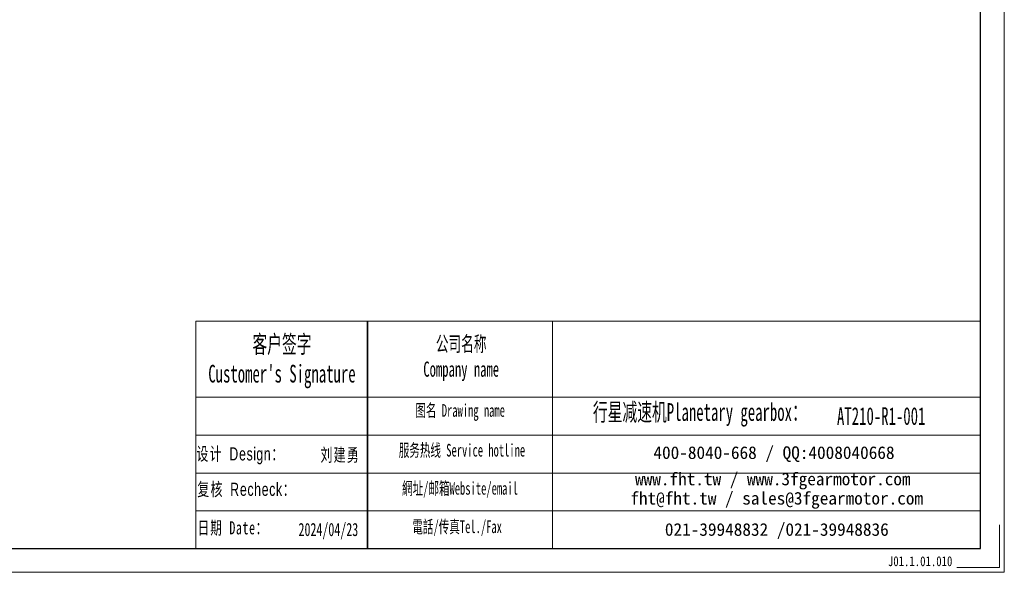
# Model space of a CAD drawing. Header units: millimetres. Extents: x 1655 to 2872, y 2085 to 2941.
# Tile 3 of 7: x 2273 to 2872, y 2085 to 2421. Entities that reach past the tile are written whole.
import ezdxf

# ---------------------------------------------------------------- set-up
doc = ezdxf.new("R2010")
doc.units = ezdxf.units.MM
doc.layers.get('0').update_dxf_attribs({"lineweight": 35})
doc.layers.add('6文字层', color=3, linetype='Continuous')
for name, color, linetype, lineweight in [('7标注层', 4, 'Continuous', 18), ('SLD-0', 7, 'Continuous', 18), ('图框_外框线', 7, 'Continuous', 18)]:
    doc.layers.add(name, color=color, linetype=linetype, lineweight=lineweight)
doc.styles.add('SLDTEXTSTYLE4', font='txt', dxfattribs={"width": 0.611111})
doc.styles.add('标准', font='txt', dxfattribs={"width": 0.667})
doc.styles.add('样式 1', font='txt', dxfattribs={"width": 0.8})

msp = doc.modelspace()

# ---------------------------------------------------------------- linework, layer by layer
msp.add_line((2484.7031, 2237.7895), (2484.7031, 2099.4101))
at = {"layer": '7标注层', "color": 0}
msp.add_line((2380.3175, 2237.7895), (2380.3175, 2099.4338), dxfattribs=at)
at = {"layer": '图框_外框线'}
for p, q in [((2380.3175, 2237.7895), (2484.7031, 2237.7895)), ((2484.7031, 2237.7895), (2484.7031, 2099.4338)), ((2484.7031, 2237.7895), (2857.3897, 2237.7895)), ((2597.1715, 2237.7895), (2597.1715, 2099.4338)), ((2380.3175, 2191.6201), (2484.7031, 2191.6201)), ((2484.7031, 2191.6201), (2857.3897, 2191.6201)), ((2380.3175, 2168.5354), (2857.3897, 2168.5354)), ((2380.3175, 2145.4507), (2857.3897, 2145.4507)), ((2380.3175, 2122.366), (2857.3897, 2122.366))]:
    msp.add_line(p, q, dxfattribs=at)
at = {"layer": '图框_外框线', "color": 3}
msp.add_lwpolyline([(1661.1938, 2085.0218), (2871.8017, 2085.0218), (2871.8017, 2941.0946), (1661.1938, 2941.0946)], close=True, dxfattribs=at)
at = {"layer": '图框_外框线', "color": 3, "lineweight": 25}
msp.add_lwpolyline([(1733.2538, 2099.4338), (2857.3897, 2099.4338), (2857.3897, 2926.6826), (1733.2538, 2926.6826)], close=True, dxfattribs=at)
at = {"layer": '图框_外框线', "color": 3}
msp.add_lwpolyline([(2868.9193, 2113.8458), (2868.9193, 2087.9042), (2842.9777, 2087.9042)], dxfattribs=at)

# ---------------------------------------------------------------- texts
at = {"layer": '6文字层', "insert": (2801.0432, 2094.7853), "char_height": 6, "width": 43.304423, "attachment_point": 1, "style": '样式 1'}
msp.add_mtext('J01.1.01.010', dxfattribs=at)
at = {"layer": 'SLD-0', "color": 1, "attachment_point": 2}
for s, insert, char_height, width, style in [("{\\fSimSun|b1|i0|c134|p2;客户签字\\PCustomer's Signature}", (2432.6902, 2229.248), 10.772862, 134.015513, 'SLDTEXTSTYLE4'), ('{\\fSimSun|b1|i0|c134|p2;公司名称\\PCompany name}', (2541.6506, 2228.6761), 9.233882, 119.549936, 'SLDTEXTSTYLE4'), ('{\\fSimSun|b1|i0|c134|p2;图名 Drawing name}', (2541.0194, 2187.3648), 7.694901, 98.407664, 'SLDTEXTSTYLE4'), ('{\\fSimSun|b1|i0|c134|p2;  \\H1.1667x;行星减速机Planetary gearbox\\fSimSun|b0|i0|c134|p2;：}', (2682.8798, 2187.9583), 9.233882, 145.227167, 'SLDTEXTSTYLE4'), ('AT210-R1-001', (2796.9604, 2185.5067), 10.772862, 78.399286, 'SLDTEXTSTYLE4'), ('{\\fSimSun|b0|i0|c134|p2;\\T1.1;设计 \\fArial|b0|i0|c0|p34;Design\\fSimSun|b0|i0|c134|p2;：}', (2407.4778, 2161.1006), 8, 111.012925, '标准'), ('{\\fSimSun|b0|i0|c134|p2;\\T1.1;刘建勇}', (2468.1037, 2160.4885), 8, 31.971711, '标准'), ('{\\fSimSun|b1|i0|c134|p2;服务热线 Service hotline}', (2542.1106, 2163.1683), 7.694901, 109.635592, 'SLDTEXTSTYLE4'), ('{\\fSimSun|b0|i0|c134|p2;\\T1.1;复核 \\fArial|b0|i0|c0|p34;Recheck\\fSimSun|b0|i0|c134|p2;：}', (2411.1854, 2139.5372), 8, 109.0186, '标准'), ('{\\fSimSun|b1|i0|c134|p2;網址/邮箱Website/email}', (2540.9125, 2139.9848), 7.694901, 114.120332, 'SLDTEXTSTYLE4'), ('{\\T1.1;日期 Date：}', (2402.9, 2116.1293), 8, 107.346107, '标准'), ('2024/04/23', (2460.9083, 2115.0915), 8, 31.971711, '标准'), ('{\\fSimSun|b1|i0|c134|p2;電話/传真Tel./Fax}', (2539.1885, 2116.6205), 7.694901, 115.492865, 'SLDTEXTSTYLE4')]:
    msp.add_mtext(s, dxfattribs=dict(at, insert=insert, char_height=char_height, width=width, style=style))
at = {"layer": 'SLD-0', "color": 1, "char_height": 7.694901, "attachment_point": 2}
for s, insert, width in [('{\\fSimSun|b1|i0|c134|p2;400-8040-668 / QQ:4008040668}', (2731.7929, 2161.698), 224.040202), ('{\\fSimSun|b1|i0|c134|p2;www.fht.tw / www.3fgearmotor.com }', (2731.0834, 2145.6705), 224.292409), ('{\\fSimSun|b1|i0|c134|p2;fht@fht.tw / sales@3fgearmotor.com }', (2733.4285, 2133.9532), 224.292409), ('{\\fSimSun|b1|i0|c134|p2;021-39948832 /021-39948836 }', (2733.5089, 2114.9381), 171.264222)]:
    msp.add_mtext(s, dxfattribs=dict(at, insert=insert, width=width))

doc.saveas('drawing.dxf')
